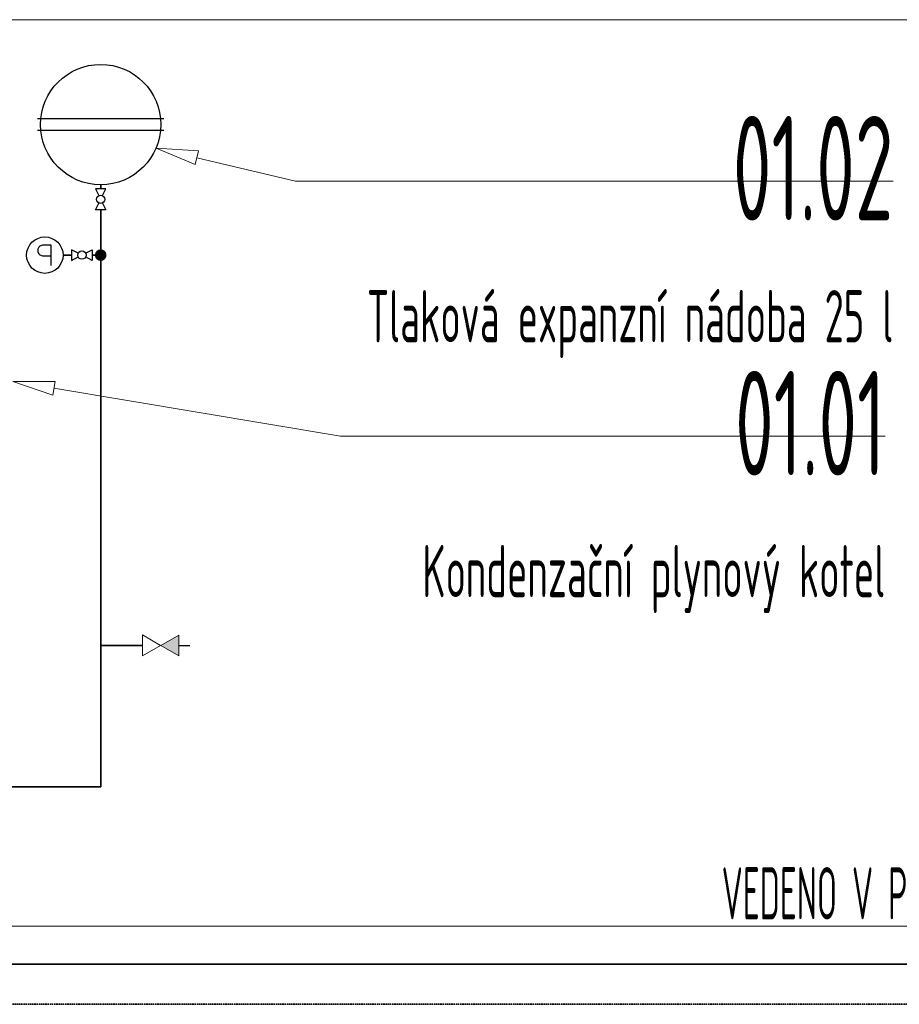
# Model space of a CAD drawing. Header units: millimetres. Extents: x 1279 to 58476, y -6899 to 74987.
# Tile 155 of 157: x 34848 to 36952, y -785 to 1572. Entities that reach past the tile are written whole.
import ezdxf
from ezdxf.enums import TextEntityAlignment as Align

# ---------------------------------------------------------------- set-up
doc = ezdxf.new("R2010")
doc.units = ezdxf.units.MM
for name, pattern in [('ACAD_ISO10W100', [18, 12, -3, 0, -3]), ('phl_thick', [0]), ('ČÁRKOVANÁ', [0.75, 0.5, -0.25])]:
    doc.linetypes.add(name, pattern=pattern)
for name, color, linetype, lineweight in [('ARMATURY', 7, 'Continuous', 9), ('JS_VYT_POPIS - OBECNĚ', 7, 'Continuous', 5), ('UT_POTRUBI - ZPÁTEČKA', 5, 'ČÁRKOVANÁ', 35), ('UT_SCHÉMA_PŘÍVOD', 10, 'Continuous', 35), ('UT_SCHÉMA_SYMBOLY', 7, 'Continuous', 25), ('VZT_50 POPIS - OBECNE', 7, 'Continuous', 5)]:
    doc.layers.add(name, color=color, linetype=linetype, lineweight=lineweight)
doc.styles.add('VZT_POPIS', font='isocp.shx', dxfattribs={"width": 0.6, "height": 125})

# ---------------------------------------------------------------- blocks, each defined once
blk = doc.blocks.new('_ClosedBlank')
at = {"color": 0, "linetype": 'ByBlock', "lineweight": -2}
for p, q in [((-1, 0.167), (0, 0)), ((-1, 0.167), (-1, -0.167)), ((0, 0), (-1, -0.167))]:
    blk.add_line(p, q, dxfattribs=at)

msp = doc.modelspace()

# ---------------------------------------------------------------- hatches: boundary and pattern name
h = msp.add_hatch(color=256)
h.dxf.hatch_style = 1
h.paths.add_polyline_path([(35228.4, 99), (35185.1, 74), (35228.4, 49)])
at = {"layer": 'UT_SCHÉMA_PŘÍVOD', "linetype": 'ACAD_ISO10W100', "ltscale": 0.1}
msp.add_hatch(color=6, dxfattribs=at).paths.add_polyline_path([(35041.6, 994.4, 1), (35041.6, 1022.4, 1)])

# ---------------------------------------------------------------- linework, layer by layer
msp.add_line((35228.4, 74), (35254.8, 74))
at = {"layer": 'ARMATURY', "ltscale": 2}
for p, q in [((35141.6, 99.2), (35141.6, 49.2)), ((35184.9, 74.2), (35141.6, 99.2)), ((35228.4, 99), (35185.1, 74)), ((35228.4, 49), (35228.4, 99)), ((35141.6, 49.2), (35184.9, 74.2)), ((35185.1, 74), (35228.4, 49))]:
    msp.add_line(p, q, dxfattribs=at)
at = {"layer": 'JS_VYT_POPIS - OBECNĚ', "linetype": 'ByBlock'}
for points in [[(35271.4, 1241.5), (35507.7, 1185.2)], [(35507.7, 1185.2), (36937.7, 1185.2)], [(34929.7, 689.7), (35615.6, 575.1)], [(35615.6, 575.1), (36918.5, 575.1)]]:
    msp.add_lwpolyline(points, dxfattribs=at)
at = {"layer": 'UT_POTRUBI - ZPÁTEČKA', "ltscale": 7}
msp.add_line((30399.3, -784.8), (41391.5, -784.8), dxfattribs=at)
at = {"layer": 'UT_SCHÉMA_PŘÍVOD', "color": 6, "linetype": 'ACAD_ISO10W100', "ltscale": 0.1}
for p, q in [((35041.6, 1166.9), (35041.6, 1176.9)), ((35041.6, 1116.9), (35041.6, 1008.4)), ((34951.6, 1008.4), (34971.6, 1008.4)), ((35021.6, 1008.4), (35041.6, 1008.4)), ((35041.6, 726.4), (35041.6, 1008.4)), ((35041.6, -264.6), (35041.6, 726.4)), ((35041.6, 74.2), (35041.6, 74.2)), ((35041.6, 74.2), (35141.6, 74.2)), ((35041.6, -264.6), (34753.5, -264.6)), ((35041.6, -264.6), (35041.6, -264.6))]:
    msp.add_line(p, q, dxfattribs=at)
at = {"layer": 'UT_SCHÉMA_PŘÍVOD'}
msp.add_line((30388.8, -688.9), (41491.5, -688.9), dxfattribs=at)
at = {"layer": 'UT_SCHÉMA_SYMBOLY'}
for p, q in [((34890.4, 1335.3), (35192.8, 1335.3)), ((35192.8, 1306.5), (34890.4, 1306.5)), ((35029.1, 1166.9), (35037.1, 1150.9)), ((35054.1, 1166.9), (35029.1, 1166.9)), ((35046.1, 1150.9), (35054.1, 1166.9)), ((35029.1, 1116.9), (35037.1, 1133)), ((35046.1, 1133), (35054.1, 1116.9)), ((35054.1, 1116.9), (35029.1, 1116.9)), ((34893.4, 1027.4), (34891.1, 1023)), ((34891.1, 1023), (34891.2, 1015.8)), ((34891.2, 1015.8), (34893.4, 1011.2)), ((34895.9, 1029.8), (34893.4, 1027.4)), ((34902.7, 1032.1), (34895.9, 1029.8)), ((34923.4, 1032.1), (34902.7, 1032.1)), ((34923.4, 983.5), (34923.4, 1032.1)), ((34987.7, 1012.9), (34971.6, 1020.9)), ((34971.6, 1020.9), (34971.6, 995.9)), ((35005.5, 1012.9), (35021.6, 1020.9)), ((35021.6, 1020.9), (35021.6, 995.9)), ((34893.4, 1011.2), (34895.8, 1008.9)), ((34895.8, 1008.9), (34902.6, 1006.6)), ((34902.6, 1006.6), (34923.4, 1006.6)), ((34971.6, 995.9), (34987.7, 1004)), ((35021.6, 995.9), (35005.5, 1004))]:
    msp.add_line(p, q, dxfattribs=at)
for centre, radius in [((35041.6, 1320.9), 144), ((35041.6, 1141.9), 10), ((34908, 1008.4), 43.6), ((34996.6, 1008.4), 10)]:
    msp.add_circle(centre, radius, dxfattribs=at)
at = {"layer": 'VZT_50 POPIS - OBECNE', "linetype": 'phl_thick'}
for p, q in [((1278.8, 1571.9), (54540.4, 1571.9)), ((1278.8, -598.1), (52959, -598.1))]:
    msp.add_line(p, q, dxfattribs=at)

# ---------------------------------------------------------------- block references
at = {"layer": 'JS_VYT_POPIS - OBECNĚ', "xscale": 100, "yscale": 100, "zscale": 100}
for p, rotation in [((35174.2, 1264.7), 166.596742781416), ((34831.1, 706.2), 170.5149151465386)]:
    msp.add_blockref('_ClosedBlank', p, dxfattribs=dict(at, rotation=rotation))

# ---------------------------------------------------------------- texts
at = {"layer": 'JS_VYT_POPIS - OBECNĚ', "style": 'VZT_POPIS', "width": 0.5}
msp.add_text('VEDENO V PODLAZE VE VRSTVĚ TEPELNÉ IZOLACE', height=125, dxfattribs=at).set_placement((36527.2, -619.1), align=Align.BOTTOM_LEFT)
at = {"layer": 'JS_VYT_POPIS - OBECNĚ', "char_height": 125, "attachment_point": 3, "style": 'VZT_POPIS'}
for s, insert in [('\\pt1750;{\\H2x;01.02\\P}Tlaková expanzní nádoba 25 l', (36937.7, 1341.5)), ('\\pt1750;{\\H2x;01.01\\P}Kondenzační plynový kotel', (36918.5, 731.3))]:
    msp.add_mtext(s, dxfattribs=dict(at, insert=insert))

doc.saveas('drawing.dxf')
